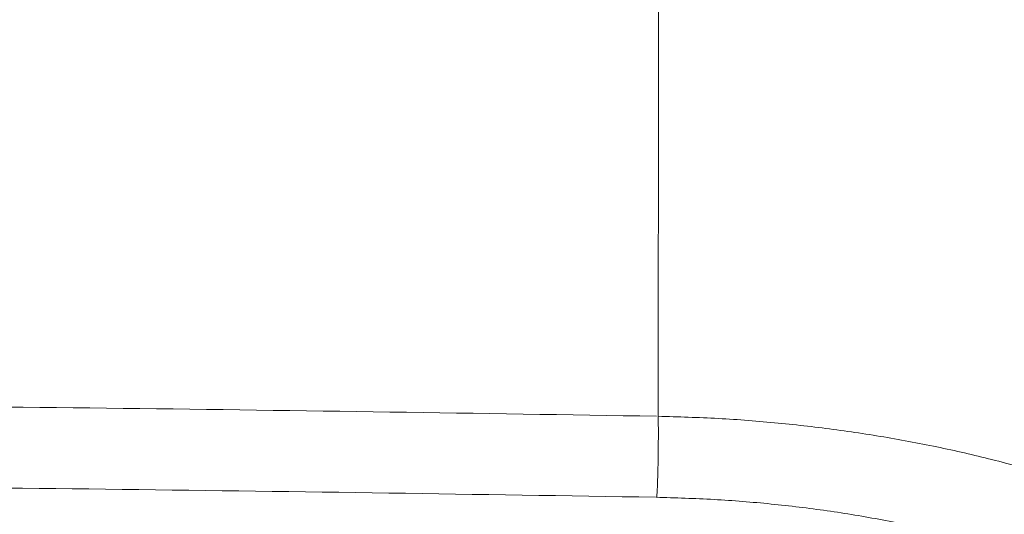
# Model space of a CAD drawing. Header units: millimetres. Extents: x 8 to 754, y 12 to 417.
# Tile 44 of 69: x 393.4 to 404.03, y 339.45 to 344.79. Entities that reach past the tile are written whole.
import ezdxf

# ---------------------------------------------------------------- set-up
doc = ezdxf.new("R2010")
doc.units = ezdxf.units.MM

msp = doc.modelspace()

# ---------------------------------------------------------------- linework, layer by layer
at = {"color": 252, "linetype": 'Continuous', "lineweight": 0}
for points, knots in [([(400.309, 360.577), (400.309, 359.911), (400.309, 358.493), (400.307, 356.317), (400.306, 354.05), (400.304, 351.777), (400.303, 349.661), (400.301, 347.705), (400.299, 345.909), (400.297, 344.111), (400.294, 342.311), (400.292, 341.108), (400.292, 340.507)], [0, 0, 0, 0, 0.100944, 0.214788, 0.328608, 0.442351, 0.555963, 0.645103, 0.734102, 0.822936, 0.911577, 1, 1, 1, 1]), ([(400.275, 340.507), (398.355, 340.538), (394.515, 340.599), (388.753, 340.649), (382.99, 340.666), (377.227, 340.649), (371.465, 340.599), (367.625, 340.538), (365.705, 340.507)], [0, 0, 0, 0, 0.166673, 0.333338, 0.5, 0.666662, 0.833327, 1, 1, 1, 1]), ([(400.292, 340.507), (400.292, 340.483), (400.294, 340.433), (400.295, 340.329), (400.294, 340.201), (400.293, 340.059), (400.29, 339.917), (400.286, 339.793), (400.282, 339.694), (400.279, 339.652), (400.278, 339.631)], [0, 0, 0, 0, 0.117714, 0.24824, 0.386758, 0.526416, 0.660525, 0.784799, 0.897856, 1, 1, 1, 1]), ([(409.761, 334.729), (409.765, 334.826), (409.773, 335.061), (409.728, 335.431), (409.634, 335.836), (409.487, 336.236), (409.289, 336.63), (409.042, 337.015), (408.746, 337.39), (408.401, 337.755), (408.009, 338.105), (407.57, 338.441), (407.084, 338.759), (406.553, 339.058), (405.98, 339.335), (405.371, 339.585), (404.728, 339.81), (404.086, 339.996), (403.457, 340.147), (402.848, 340.267), (402.225, 340.364), (401.589, 340.437), (400.944, 340.488), (400.509, 340.5), (400.292, 340.507)], [0, 0, 0, 0, 0.035512, 0.085157, 0.134424, 0.183471, 0.232459, 0.281553, 0.330547, 0.379196, 0.427606, 0.475898, 0.524205, 0.572599, 0.620763, 0.668338, 0.715655, 0.763105, 0.802735, 0.842244, 0.881672, 0.921067, 0.960487, 1, 1, 1, 1]), ([(365.713, 339.632), (367.632, 339.662), (371.47, 339.724), (377.229, 339.773), (382.988, 339.791), (388.746, 339.773), (394.505, 339.724), (398.343, 339.663), (400.262, 339.632)], [0, 0, 0, 0, 0.1667057, 0.3333646, 0.5, 0.6666354, 0.8332943, 1, 1, 1, 1]), ([(400.27, 339.632), (400.479, 339.625), (400.896, 339.613), (401.513, 339.563), (402.121, 339.49), (402.718, 339.391), (403.305, 339.268), (403.823, 339.134), (404.275, 338.999), (404.661, 338.869), (405.035, 338.729), (405.434, 338.562), (405.855, 338.363), (406.29, 338.128), (406.691, 337.88), (407.058, 337.623), (407.389, 337.359), (407.69, 337.085), (407.961, 336.8), (408.201, 336.505), (408.422, 336.183), (408.615, 335.837), (408.772, 335.467), (408.881, 335.093), (408.943, 334.715), (408.958, 334.303), (408.914, 333.859), (408.793, 333.39), (408.598, 332.928), (408.346, 332.503), (408.055, 332.116), (407.738, 331.768), (407.378, 331.437), (406.974, 331.121), (406.578, 330.856), (406.207, 330.637), (405.876, 330.459), (405.533, 330.292), (405.138, 330.12), (404.686, 329.945), (404.169, 329.773), (403.627, 329.62), (403.06, 329.487), (402.469, 329.376), (401.863, 329.287), (401.244, 329.224), (400.618, 329.183), (400.199, 329.178), (399.99, 329.176)], [0, 0, 0, 0, 0.020744, 0.041343, 0.061933, 0.08265, 0.103627, 0.124994, 0.140383, 0.155756, 0.171155, 0.186623, 0.207425, 0.228521, 0.250004, 0.270552, 0.291114, 0.311763, 0.332568, 0.3536, 0.374925, 0.399937, 0.424854, 0.449776, 0.474804, 0.500038, 0.531529, 0.562718, 0.5938, 0.624973, 0.650592, 0.675775, 0.700643, 0.72532, 0.749934, 0.766223, 0.782245, 0.798039, 0.813646, 0.834234, 0.854669, 0.875055, 0.895935, 0.916714, 0.937521, 0.958513, 0.979294, 1, 1, 1, 1])]:
    msp.add_open_spline(points, degree=3, knots=knots, dxfattribs=at)

doc.saveas('drawing.dxf')
